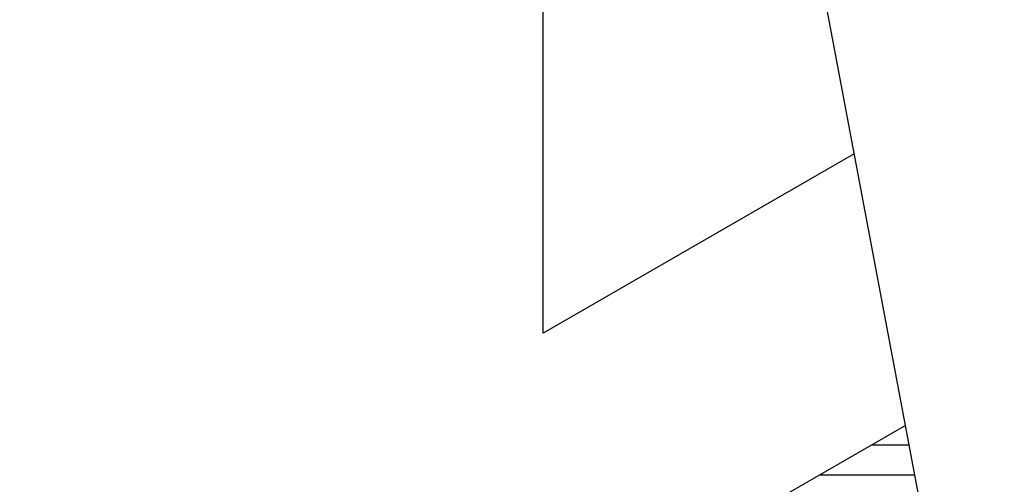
# Model space of a CAD drawing. Header units: millimetres. Extents: x 0 to 5600, y -1552 to 3960.
# Tile 133 of 199: x 4545 to 4563, y 2519 to 2528. Entities that reach past the tile are written whole.
import ezdxf

# ---------------------------------------------------------------- set-up
doc = ezdxf.new("R2010")
doc.units = ezdxf.units.MM
doc.header["$LTSCALE"] = 308
doc.layers.get('0').update_dxf_attribs({"linetype": 'CONTINUOUS'})
doc.layers.add('03___PRT_ALL_CURVES', color=7, linetype='CONTINUOUS')
doc.layers.add('06___PRT_ALL_SURFS', color=7, linetype='CONTINUOUS')

msp = doc.modelspace()

# ---------------------------------------------------------------- linework, layer by layer
at = {"color": 7, "linetype": 'Continuous'}
msp.add_line((4561.378, 2520.099), (4557.86, 2518.068), dxfattribs=at)
at = {"color": 2, "linetype": 'Continuous'}
for p, q in [((4560.751, 2519.737), (4561.446, 2519.737)), ((4559.781, 2519.177), (4561.551, 2519.177))]:
    msp.add_line(p, q, dxfattribs=at)
at = {"layer": '03___PRT_ALL_CURVES', "color": 4, "linetype": 'Continuous'}
for p, q in [((4554.639, 2521.816), (4554.639, 2533.247)), ((4560.425, 2525.157), (4554.639, 2521.816))]:
    msp.add_line(p, q, dxfattribs=at)
at = {"layer": '06___PRT_ALL_SURFS', "color": 7, "linetype": 'Continuous'}
msp.add_line((4606.049, 2283.034), (4543.117, 2617.008), dxfattribs=at)

doc.saveas('drawing.dxf')
